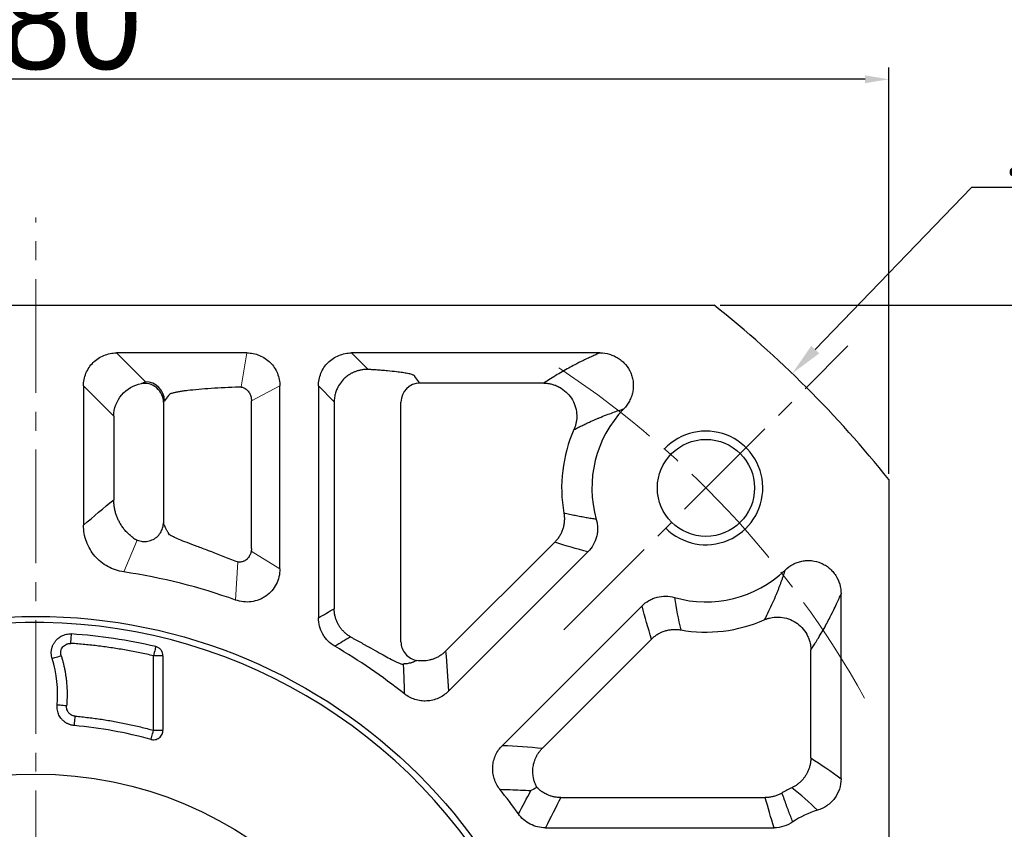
# Model space of a CAD drawing. Header units: millimetres. Extents: x 225 to 1476, y 239 to 1123.
# Tile 9 of 18: x 444 to 548, y 837 to 923. Entities that reach past the tile are written whole.
import ezdxf

# ---------------------------------------------------------------- set-up
doc = ezdxf.new("R2010")
doc.units = ezdxf.units.MM
doc.linetypes.add('点画线', pattern=[18, 12, -2, 2, -2])
for name, color, linetype, lineweight in [('7中心线层', 7, '点画线', 18), ('尺寸线', 1, 'Continuous', 18), ('标注线', 3, 'Continuous', 15), ('粗实线', 7, 'Continuous', 40), ('细实线', 211, 'Continuous', 18)]:
    doc.layers.add(name, color=color, linetype=linetype, lineweight=lineweight)
doc.styles.add('工程字', font='gbenor.shx', dxfattribs={"bigfont": 'gbcbig.shx'})
doc.dimstyles.new('ISO-25', dxfattribs={"dimtxt": 2.5, "dimasz": 2.5, "dimexe": 1.25, "dimexo": 0.625, "dimtad": 1, "dimtxsty": 'Standard', "dimcen": 2.5, "dimadec": 0, "dimazin": 0, "dimtfac": 1, "dimtmove": 0, "dimatfit": 3, "dimfxl": 1, "dimarcsym": 0})
doc.dimstyles.new('ISO-25-1', dxfattribs={"dimtxt": 9, "dimasz": 3.5, "dimexe": 1.25, "dimexo": 1, "dimgap": 1.5, "dimtad": 1, "dimtoh": 1, "dimtxsty": '工程字', "dimcen": 2, "dimadec": 0, "dimazin": 0, "dimtfac": 1, "dimtmove": 0, "dimatfit": 3, "dimfxl": 1, "dimarcsym": 0})

# ---------------------------------------------------------------- blocks, each defined once
blk = doc.blocks.new('*D93')
at = {"layer": 'Defpoints', "color": 0}
for p in [(517.03, 892.55), (517.03, 712.55), (569.46, 712.55)]:
    blk.add_point(p, dxfattribs=at)
at = {"layer": '标注线', "color": 0, "lineweight": -2}
for p, q in [((517.66, 892.55), (570.71, 892.55)), ((569.46, 890.05), (569.46, 715.05)), ((517.66, 712.55), (570.71, 712.55))]:
    blk.add_line(p, q, dxfattribs=at)
at = {"layer": '标注线', "color": 0}
for points in [[(569.88, 890.05), (569.04, 890.05), (569.46, 892.55)], [(569.04, 715.05), (569.88, 715.05), (569.46, 712.55)]]:
    blk.add_solid(points, dxfattribs=at)
at = {"layer": '标注线', "color": 0, "insert": (563.46, 802.55), "char_height": 10, "attachment_point": 5, "rotation": 90}
blk.add_mtext('180', dxfattribs=at)
blk = doc.blocks.new('*D95')
at = {"layer": 'Defpoints', "color": 0}
for p in [(521.28, 867.73), (369.61, 737.36)]:
    blk.add_point(p, dxfattribs=at)
at = {"layer": '标注线', "color": 0, "lineweight": -2}
for p, q in [((445.44, 800.55), (445.44, 804.55)), ((443.44, 802.55), (447.44, 802.55)), ((334.15, 706.88), (366.95, 735.08)), ((307.39, 706.88), (334.15, 706.88))]:
    blk.add_line(p, q, dxfattribs=at)
at = {"layer": '标注线', "color": 0}
blk.add_solid([(367.33, 734.64), (366.57, 735.52), (369.61, 737.36)], dxfattribs=at)
at = {"layer": '标注线', "color": 0, "insert": (317.52, 712.88), "char_height": 9, "attachment_point": 5, "style": '工程字'}
blk.add_mtext('∅200', dxfattribs=at)
blk = doc.blocks.new('*D96')
at = {"layer": 'Defpoints', "color": 0}
for p in [(525.26, 885.34), (365.63, 719.75)]:
    blk.add_point(p, dxfattribs=at)
at = {"layer": '尺寸线', "color": 0, "lineweight": -2}
for p, q in [((544.17, 904.96), (527.69, 887.86)), ((570.93, 904.96), (544.17, 904.96)), ((445.44, 800.55), (445.44, 804.55)), ((443.44, 802.55), (447.44, 802.55))]:
    blk.add_line(p, q, dxfattribs=at)
at = {"layer": '尺寸线', "color": 0}
blk.add_solid([(527.27, 888.26), (528.11, 887.46), (525.26, 885.34)], dxfattribs=at)
at = {"layer": '尺寸线', "color": 0, "lineweight": 25, "insert": (560.8, 910.96), "char_height": 9, "attachment_point": 5, "style": '工程字'}
blk.add_mtext('∅230{}{{\\H0.7x;}{}}', dxfattribs=at)
blk = doc.blocks.new('*D97')
at = {"layer": 'Defpoints', "color": 0}
for p in [(355.44, 916.4), (355.44, 874.13), (535.44, 874.13)]:
    blk.add_point(p, dxfattribs=at)
at = {"layer": '标注线', "color": 0, "lineweight": -2}
for p, q in [((355.44, 874.76), (355.44, 917.65)), ((535.44, 874.76), (535.44, 917.65)), ((532.94, 916.4), (357.94, 916.4))]:
    blk.add_line(p, q, dxfattribs=at)
at = {"layer": '标注线', "color": 0}
for points in [[(357.94, 916.82), (357.94, 915.99), (355.44, 916.4)], [(532.94, 915.99), (532.94, 916.82), (535.44, 916.4)]]:
    blk.add_solid(points, dxfattribs=at)
at = {"layer": '标注线', "color": 0, "insert": (445.44, 922.4), "char_height": 10, "attachment_point": 5}
blk.add_mtext('180', dxfattribs=at)
blk = doc.blocks.new('*D98')
at = {"layer": 'Defpoints', "color": 0}
for p in [(445.44, 901.79), (501.17, 746.82), (531.14, 716.85), (445.44, 703.3), (477.47, 683.02)]:
    blk.add_point(p, dxfattribs=at)
at = {"layer": '标注线', "color": 0, "lineweight": -2}
for p, q in [((531.59, 716.4), (533.83, 714.16)), ((445.44, 702.67), (445.44, 677.56))]:
    blk.add_line(p, q, dxfattribs=at)
blk.add_arc((445.44, 802.55), 123.74, 271.1576, 313.8424, dxfattribs=at)
at = {"layer": '标注线', "color": 0}
for points in [[(531.45, 713), (530.87, 713.6), (532.94, 715.05)], [(447.94, 679.25), (447.95, 678.41), (445.44, 678.81)]]:
    blk.add_solid(points, dxfattribs=at)
at = {"layer": '标注线', "color": 0, "insert": (499.42, 697.9), "char_height": 10, "attachment_point": 5, "rotation": 27.2834}
blk.add_mtext('45%%d', dxfattribs=at)

msp = doc.modelspace()

# ---------------------------------------------------------------- linework, layer by layer
at = {"layer": '7中心线层'}
for p, q in [((445.4449, 703.2975), (445.4449, 901.793)), ((501.1676, 858.268), (531.1435, 888.2439))]:
    msp.add_line(p, q, dxfattribs=at)
msp.add_arc((445.4449, 802.5452), 100, 29.009385, 57.167358, dxfattribs=at)
at = {"layer": '标注线'}
for p, q in [((467.7098, 887.5105), (467.111, 883.9133)), ((468.1975, 882.4691), (471.2013, 884.019)), ((454.7271, 864.3873), (456.1315, 867.754)), ((468.1726, 866.5809), (471.2013, 864.7044)), ((466.7561, 865.4352), (466.5324, 861.4172))]:
    msp.add_line(p, q, dxfattribs=at)
at = {"layer": '粗实线', "color": 0, "lineweight": 30}
for p, q in [((373.8558, 892.5452), (517.034, 892.5452)), ((535.4449, 874.1343), (535.4449, 730.9561))]:
    msp.add_line(p, q, dxfattribs=at)
for centre, radius in [((516.1556, 873.2559), 5.125), ((445.4449, 802.5452), 57.15), ((445.4449, 802.5452), 40.5)]:
    msp.add_circle(centre, radius, dxfattribs=at)
for radius, start, end in [(115, 38.49995, 51.50005), (56.5, 35.800973, 99.199034)]:
    msp.add_arc((445.4449, 802.5452), radius, start, end, dxfattribs=at)
at = {"layer": '细实线', "color": 0, "lineweight": -3}
for p, q in [((467.7098, 887.5105), (453.9711, 887.5105)), ((453.9711, 887.5105), (457.0229, 884.4587)), ((504.9669, 887.5105), (478.7623, 887.5105)), ((478.7623, 887.5105), (480.5085, 885.7642)), ((485.9717, 884.3188), (485.4448, 885.0219)), ((499.0374, 884.3188), (485.9717, 884.3188)), ((450.4796, 884.019), (450.4796, 869.3198)), ((450.4796, 884.019), (453.6713, 880.8274)), ((459.4449, 883.0266), (459.59, 883.1658)), ((471.2013, 864.7042), (471.2013, 884.019)), ((475.2708, 884.019), (475.2708, 859.5489)), ((475.2708, 884.019), (476.9359, 882.3539)), ((458.9153, 882.3037), (458.9153, 869.5791)), ((459.4448, 883.0266), (459.0201, 882.4636)), ((468.1975, 866.8681), (468.1975, 882.4691)), ((476.9359, 882.3539), (476.9359, 860.4964)), ((483.9744, 857.0022), (483.9744, 882.3237)), ((453.6713, 880.8274), (453.6713, 872.0138)), ((459.5696, 868.317), (459.4449, 868.4805)), ((488.6892, 856.0092), (500.1985, 867.5185)), ((488.9752, 851.7815), (503.7041, 866.5105)), ((530.4101, 842.55), (530.4101, 862.0657)), ((509.4101, 860.8045), (494.6812, 846.0755)), ((510.4181, 857.2988), (498.9088, 845.7895)), ((527.2185, 844.7425), (527.2185, 856.1378)), ((458.8656, 855.5274), (457.867, 855.5274)), ((457.867, 847.6627), (457.867, 855.5274)), ((458.8656, 855.5274), (458.8656, 847.6627)), ((457.867, 847.6627), (458.8656, 847.6627)), ((500.8354, 840.5628), (522.4128, 840.5628)), ((499.2151, 837.3711), (523.3446, 837.3711))]:
    msp.add_line(p, q, dxfattribs=at)
at = {"layer": '细实线', "color": 0, "lineweight": -3, "flags": 128}
for points in [[(449.1462, 856.8381), (449.1592, 857.0296), (449.1718, 857.2139), (449.1834, 857.3843), (449.1936, 857.5343), (449.2021, 857.6585), (449.2085, 857.7522), (449.2126, 857.8119), (449.2142, 857.8355)], [(458.0952, 856.5007), (458.0898, 856.4777), (458.0761, 856.4194), (458.0547, 856.328), (458.0263, 856.2068), (457.9919, 856.0603), (457.953, 855.8941), (457.9108, 855.7142), (457.867, 855.5274)], [(447.1702, 855.2443), (447.1941, 855.2518), (447.2521, 855.2699), (447.3422, 855.2981), (447.461, 855.3353), (447.6042, 855.3801), (447.7665, 855.4308), (447.9419, 855.4857), (448.124, 855.5427)], [(448.6951, 850.2405), (448.505, 850.2573), (448.3219, 850.2736), (448.1526, 850.2887), (448.0031, 850.3019), (447.8791, 850.3129), (447.7851, 850.3213), (447.7245, 850.3267), (447.6996, 850.3289)], [(449.513, 848.1612), (449.5152, 848.1861), (449.5206, 848.2467), (449.529, 848.3407), (449.54, 848.4647), (449.5534, 848.6141), (449.5685, 848.7835), (449.5848, 848.9665), (449.6018, 849.1566)], [(457.6017, 846.6992), (457.6084, 846.7233), (457.6245, 846.782), (457.6496, 846.873), (457.6826, 846.993), (457.7224, 847.1376), (457.7676, 847.3016), (457.8163, 847.4788), (457.867, 847.6627)]]:
    msp.add_lwpolyline(points, dxfattribs=at)
at = {"layer": '细实线', "color": 0, "lineweight": -3}
for centre, radius, start, end in [((457.0154, 882.454), 2.0048, 0.275169, 89.786099), ((485.9792, 882.3141), 2.0048, 90.213882, 179.72485), ((516.1556, 873.2559), 12.0348, 136.113492, 196.0261), ((516.1556, 873.2559), 15.2264, 156.139936, 190.084174), ((445.4449, 802.5452), 62.5348, 70.292821, 81.463873), ((516.1556, 873.2559), 12.0348, 253.973951, 313.880928), ((516.1556, 873.2559), 15.2264, 259.915869, 293.860082), ((445.4449, 802.5452), 55.4186, 76.804854, 86.100011), ((445.4449, 802.5452), 62.5348, 51.545288, 59.694646), ((435.0493, 851.4526), 12.7001, 354.923723, 17.370871), ((445.4449, 802.5452), 45.797, 74.606269, 84.903756), ((530.4449, 830.5452), 12.2264, 115.25676, 120.753017), ((445.4449, 802.5452), 62.5348, 35.474163, 38.454712), ((530.4449, 830.5452), 9.0348, 106.281799, 124.561128)]:
    msp.add_arc(centre, radius, start, end, dxfattribs=at)
at = {"layer": '细实线', "color": 0, "lineweight": -2}
msp.add_arc((516.1556, 873.2559), 6, 225.000055, 136.719135, dxfattribs=at)
at = {"layer": '细实线', "color": 0, "lineweight": -3}
for points, knots in [([(450.4796, 884.019), (450.4793, 884.2497), (450.5014, 884.4766), (450.5888, 884.9231), (450.6552, 885.145), (450.8295, 885.5685), (450.9363, 885.7693), (451.1891, 886.1492), (451.3365, 886.3292), (451.6588, 886.6517), (451.8346, 886.7963), (452.2165, 887.0514), (452.42, 887.1598), (452.8406, 887.3333), (453.0606, 887.3998), (453.5122, 887.4888), (453.7404, 887.5108), (453.9711, 887.5105)], [0, 0, 0, 0, 0.125, 0.125, 0.25, 0.25, 0.375, 0.375, 0.5, 0.5, 0.625, 0.625, 0.75, 0.75, 0.875, 0.875, 1, 1, 1, 1]), ([(467.7098, 887.5105), (467.9405, 887.5108), (468.1674, 887.4888), (468.6139, 887.4013), (468.8358, 887.3349), (469.2593, 887.1606), (469.4601, 887.0538), (469.84, 886.801), (470.02, 886.6536), (470.3425, 886.3314), (470.4871, 886.1555), (470.7422, 885.7736), (470.8506, 885.5701), (471.0241, 885.1495), (471.0906, 884.9295), (471.1796, 884.4779), (471.2016, 884.2497), (471.2013, 884.019)], [0, 0, 0, 0, 0.125, 0.125, 0.25, 0.25, 0.375, 0.375, 0.5, 0.5, 0.625, 0.625, 0.75, 0.75, 0.875, 0.875, 1, 1, 1, 1]), ([(475.2708, 884.019), (475.2704, 884.2497), (475.2925, 884.4766), (475.38, 884.9231), (475.4464, 885.145), (475.6206, 885.5685), (475.7275, 885.7693), (475.9803, 886.1492), (476.1277, 886.3292), (476.4499, 886.6517), (476.6258, 886.7963), (477.0077, 887.0514), (477.2112, 887.1598), (477.6318, 887.3333), (477.8517, 887.3998), (478.3033, 887.4888), (478.5316, 887.5108), (478.7623, 887.5105)], [0, 0, 0, 0, 0.125, 0.125, 0.25, 0.25, 0.375, 0.375, 0.5, 0.5, 0.625, 0.625, 0.75, 0.75, 0.875, 0.875, 1, 1, 1, 1]), ([(504.9668, 887.5111), (504.8535, 887.4625), (504.5994, 887.3536), (504.1917, 887.1724), (503.7201, 886.9559), (503.0712, 886.6456), (502.3813, 886.2958), (501.3917, 885.7637), (500.4798, 885.2312), (499.623, 884.698), (499.211, 884.4312), (499.0374, 884.3188)], [0, 0, 0, 0, 0.04588588, 0.10284505, 0.17088122, 0.24999778, 0.39498934, 0.49998328, 0.74998787, 0.89467027, 1, 1, 1, 1]), ([(504.9673, 887.5105), (505.3123, 887.5116), (505.6494, 887.4649), (506.1431, 887.3229), (506.306, 887.263), (506.617, 887.1223), (506.7666, 887.0411), (507.0536, 886.8571), (507.1921, 886.7533), (507.451, 886.5272), (507.5707, 886.4057), (507.9014, 886.0163), (508.0854, 885.7185), (508.2859, 885.2479), (508.3409, 885.0864), (508.4267, 884.7539), (508.4571, 884.583), (508.4917, 884.243), (508.4962, 884.0727), (508.4799, 883.731), (508.4587, 883.5586), (508.3921, 883.2225), (508.3468, 883.0582), (508.2327, 882.7367), (508.1633, 882.5786), (507.9224, 882.1225), (507.7219, 881.8467), (507.4819, 881.5988)], [0, 0, 0, 0, 0.125, 0.125, 0.1875, 0.1875, 0.25, 0.25, 0.3125, 0.3125, 0.375, 0.375, 0.5, 0.5, 0.5625, 0.5625, 0.625, 0.625, 0.6875, 0.6875, 0.75, 0.75, 0.8125, 0.8125, 0.875, 0.875, 1, 1, 1, 1]), ([(480.5085, 885.7642), (480.4429, 885.7648), (480.3134, 885.7658), (480.122, 885.7543), (479.937, 885.7342), (479.7592, 885.7056), (479.5893, 885.6697), (479.4278, 885.6275), (479.2751, 885.58), (479.1315, 885.5282), (478.9972, 885.4731), (478.8721, 885.4159), (478.7564, 885.3574), (478.6499, 885.2986), (478.5525, 885.2404), (478.4641, 885.1837), (478.3846, 885.1293), (478.3136, 885.078), (478.2511, 885.0305), (478.1969, 884.9874), (478.1507, 884.9493), (478.1125, 884.9165), (478.082, 884.8896), (478.0592, 884.869), (478.0438, 884.8548), (477.8706, 884.6943), (477.5632, 884.3419), (477.294, 883.8729), (477.1155, 883.4378), (477.0238, 883.1296), (476.9662, 882.8087), (476.9407, 882.5742), (476.9374, 882.4247), (476.9359, 882.3539)], [0, 0, 0, 0, 0.03681467, 0.07262378, 0.10732691, 0.14084227, 0.17310345, 0.20405635, 0.23365629, 0.26186542, 0.28865046, 0.31398091, 0.3378276, 0.36016168, 0.380954, 0.40017485, 0.417794, 0.43378094, 0.44810541, 0.46073798, 0.47164809, 0.4808076, 0.48819536, 0.49379484, 0.49759381, 0.49958415, 0.62243565, 0.74936269, 0.78859302, 0.87447606, 0.92047497, 0.96233571, 1, 1, 1, 1]), ([(485.4448, 885.0219), (485.4433, 885.0308), (485.4399, 885.051), (485.4156, 885.0851), (485.3639, 885.1267), (485.2696, 885.1756), (485.0709, 885.2486), (484.7178, 885.3355), (484.1616, 885.4313), (483.4715, 885.523), (482.7169, 885.6013), (481.9778, 885.6641), (481.4126, 885.7062), (480.932, 885.7385), (480.6363, 885.7565), (480.5085, 885.7642)], [0, 0, 0, 0, 0.03139653, 0.07185395, 0.12133299, 0.17980073, 0.24723564, 0.38545035, 0.50019506, 0.61409642, 0.75305258, 0.8344837, 0.90281553, 0.95800874, 1, 1, 1, 1]), ([(458.9153, 882.3037), (458.9141, 882.5563), (458.8629, 882.8331), (458.6272, 883.3665), (458.4415, 883.6206), (457.9721, 884.0182), (457.6907, 884.1597), (457.1252, 884.3051), (456.8431, 884.3105), (456.5932, 884.2706)], [0, 0, 0, 0, 0.25, 0.25, 0.5, 0.5, 0.75, 0.75, 1, 1, 1, 1]), ([(499.0374, 884.3188), (499.0924, 884.3179), (499.2039, 884.3158), (499.3727, 884.3026), (499.5447, 884.2811), (499.7193, 884.2503), (499.9643, 884.194), (500.297, 884.088), (500.8264, 883.844), (501.427, 883.4109), (501.9843, 882.747), (502.3661, 881.9692), (502.5107, 881.2865), (502.5286, 880.7637), (502.5066, 880.418), (502.4493, 880.0742), (502.3604, 879.7369), (502.2737, 879.5221), (502.2305, 879.4151)], [0, 0, 0, 0, 0.02390443, 0.04839792, 0.07347298, 0.09911888, 0.12532147, 0.18251064, 0.25025441, 0.37752122, 0.49986418, 0.6223631, 0.74947393, 0.79887206, 0.84900301, 0.89948705, 0.94994253, 1, 1, 1, 1]), ([(459.59, 883.1658), (459.5972, 883.1738), (459.6393, 883.2206), (459.8878, 883.2923), (460.2381, 883.3781), (460.6105, 883.4474), (461.0204, 883.5108), (461.6522, 883.5935), (462.5888, 883.6896), (463.9183, 883.7893), (465.3481, 883.8708), (466.3788, 883.9095), (466.8832, 883.9285)], [0, 0, 0, 0, 0.02399186, 0.13985025, 0.21859202, 0.29339468, 0.3642584, 0.43118363, 0.58214368, 0.72725978, 0.86654158, 1, 1, 1, 1]), ([(466.8832, 883.9285), (466.9099, 883.9288), (466.9697, 883.9296), (467.0693, 883.9212), (467.1902, 883.9001), (467.3259, 883.8594), (467.536, 883.7649), (467.7476, 883.6062), (467.9289, 883.3823), (468.0469, 883.1776), (468.1325, 882.9539), (468.1883, 882.7154), (468.1944, 882.5514), (468.1975, 882.4691)], [0, 0, 0, 0, 0.03837653, 0.08595624, 0.14290061, 0.21299936, 0.28553572, 0.46525359, 0.57064816, 0.67507405, 0.78194148, 0.89047955, 1, 1, 1, 1]), ([(502.2305, 879.4151), (502.3891, 879.4967), (502.6933, 879.6532), (503.1432, 879.8744), (503.562, 880.0734), (503.9484, 880.2508), (504.3001, 880.4071), (504.6151, 880.5429), (505.0577, 880.7289), (505.621, 880.9548), (506.3078, 881.2094), (506.9163, 881.4197), (507.3062, 881.5432), (507.4819, 881.5988)], [0, 0, 0, 0, 0.10417354, 0.19980515, 0.28689801, 0.36545575, 0.43548216, 0.49698098, 0.54995691, 0.69036522, 0.81216906, 0.91537253, 1, 1, 1, 1]), ([(455.7598, 867.958), (455.7028, 867.9999), (455.5884, 868.0839), (455.4235, 868.2193), (455.2633, 868.3619), (455.1089, 868.5119), (454.9607, 868.6688), (454.8191, 868.8324), (454.6846, 869.0021), (454.5575, 869.1775), (454.4383, 869.3581), (454.3272, 869.5434), (454.1992, 869.7793), (454.0615, 870.0732), (453.9255, 870.4321), (453.815, 870.8095), (453.7339, 871.2017), (453.6816, 871.6049), (453.6747, 871.8771), (453.6713, 872.0138)], [0, 0, 0, 0, 0.0447969, 0.08984828, 0.13511513, 0.18055723, 0.22613342, 0.27180179, 0.3175199, 0.36324502, 0.40893442, 0.45454554, 0.50003629, 0.57881508, 0.65989769, 0.74294507, 0.8275829, 0.91340859, 1, 1, 1, 1]), ([(455.7598, 867.958), (455.8801, 867.8741), (456.0183, 867.7976), (456.3289, 867.6763), (456.5014, 867.6317), (456.8688, 867.5917), (457.0637, 867.5966), (457.4529, 867.6662), (457.6468, 867.731), (458.0067, 867.9158), (458.1721, 868.0357), (458.4547, 868.3112), (458.5717, 868.4665), (458.7521, 868.788), (458.8156, 868.9539), (458.8966, 869.2763), (458.9142, 869.4328), (458.9153, 869.5791)], [0, 0, 0, 0, 0.125, 0.125, 0.25, 0.25, 0.375, 0.375, 0.5, 0.5, 0.625, 0.625, 0.75, 0.75, 0.875, 0.875, 1, 1, 1, 1]), ([(459.4318, 868.4966), (459.4103, 868.5304), (459.3671, 868.5982), (459.3024, 868.71), (459.2377, 868.8297), (459.1807, 868.9444), (459.1161, 869.0808), (459.0482, 869.2351), (458.9762, 869.4135), (458.9333, 869.5301), (458.9153, 869.5791)], [0, 0, 0, 0, 0.12497818, 0.24997825, 0.37499053, 0.50000686, 0.58100945, 0.7500059, 0.89498833, 1, 1, 1, 1]), ([(501.1644, 870.5899), (501.1744, 870.5271), (501.1946, 870.4009), (501.2118, 870.2088), (501.2191, 870.0141), (501.2153, 869.8175), (501.2003, 869.6201), (501.1739, 869.4226), (501.1362, 869.2262), (501.0871, 869.0318), (501.0269, 868.8404), (500.9559, 868.6529), (500.8744, 868.4702), (500.783, 868.2932), (500.6823, 868.1227), (500.5729, 867.9593), (500.4555, 867.8038), (500.3314, 867.6561), (500.2426, 867.5642), (500.1985, 867.5185)], [0, 0, 0, 0, 0.0569585, 0.11459531, 0.17283331, 0.23158999, 0.29077806, 0.35030614, 0.4100796, 0.47000141, 0.52997306, 0.58989558, 0.64967046, 0.70920067, 0.76839157, 0.8271518, 0.88539406, 0.94303583, 1, 1, 1, 1]), ([(504.5885, 869.9334), (504.4098, 869.961), (504.0468, 870.017), (503.4971, 870.1116), (502.9331, 870.2156), (502.3553, 870.3301), (501.7635, 870.4545), (501.3659, 870.5443), (501.1644, 870.5899)], [0, 0, 0, 0, 0.1546811, 0.31415652, 0.4784262, 0.64749006, 0.82134803, 1, 1, 1, 1]), ([(504.5885, 869.9334), (504.6748, 869.6337), (504.7198, 869.3293), (504.7267, 868.866), (504.7186, 868.7094), (504.6818, 868.4024), (504.6533, 868.2512), (504.5381, 867.8045), (504.4193, 867.5124), (504.1134, 866.9781), (503.9247, 866.7309), (503.7041, 866.5105)], [0, 0, 0, 0, 0.25, 0.25, 0.375, 0.375, 0.5, 0.5, 0.75, 0.75, 1, 1, 1, 1]), ([(454.7271, 864.3873), (454.4327, 864.4312), (454.1422, 864.5014), (453.5782, 864.6923), (453.3047, 864.8132), (452.7894, 865.0981), (452.546, 865.2622), (452.0883, 865.6341), (451.8735, 865.8432), (451.4902, 866.2892), (451.3192, 866.5278), (451.0191, 867.0369), (450.891, 867.3071), (450.6872, 867.8582), (450.61, 868.1416), (450.5057, 868.7246), (450.4794, 869.0222), (450.4796, 869.3198)], [0, 0, 0, 0, 0.125, 0.125, 0.25, 0.25, 0.375, 0.375, 0.5, 0.5, 0.625, 0.625, 0.75, 0.75, 0.875, 0.875, 1, 1, 1, 1]), ([(459.4448, 868.4805), (459.443, 868.4821), (459.4387, 868.4861), (459.4344, 868.4927), (459.4318, 868.4966)], [0, 0, 0, 0, 0.41677061, 1, 1, 1, 1]), ([(466.4791, 865.5135), (465.5107, 865.9005), (464.0507, 866.484), (462.4299, 867.0889), (461.3812, 867.4847), (460.5322, 867.819), (459.9353, 868.0911), (459.615, 868.2555), (459.5716, 868.3144), (459.5696, 868.317)], [0, 0, 0, 0, 0.28185424, 0.42497438, 0.56961051, 0.70966633, 0.85085627, 0.99332381, 1, 1, 1, 1]), ([(468.1975, 866.8681), (468.1967, 866.8298), (468.1952, 866.7535), (468.183, 866.6402), (468.1639, 866.5288), (468.1377, 866.4198), (468.1045, 866.3139), (468.0639, 866.208), (467.9994, 866.0744), (467.9098, 865.9324), (467.793, 865.7926), (467.707, 865.7138), (467.646, 865.6648), (467.6042, 865.6334), (467.5345, 865.5869), (467.4348, 865.5319), (467.3031, 865.4772), (467.1381, 865.4338), (466.9406, 865.4154), (466.7127, 865.4328), (466.5603, 865.4855), (466.4791, 865.5135)], [0, 0, 0, 0, 0.04253073, 0.08472424, 0.12660248, 0.1681743, 0.20943856, 0.25038741, 0.29477948, 0.37545597, 0.43864817, 0.50079319, 0.50835879, 0.52849504, 0.56089603, 0.60507811, 0.66069634, 0.72764729, 0.80614853, 0.89670542, 1, 1, 1, 1]), ([(524.4974, 864.5812), (524.7453, 864.8213), (525.0205, 865.0216), (525.4747, 865.262), (525.6336, 865.3319), (525.9554, 865.4464), (526.1195, 865.4918), (526.4539, 865.5584), (526.6257, 865.5798), (526.9692, 865.5966), (527.1398, 865.5922), (527.6483, 865.541), (527.9876, 865.4541), (528.4587, 865.2539), (528.6103, 865.1757), (528.9027, 864.9956), (529.0433, 864.8934), (529.3041, 864.6724), (529.4255, 864.5527), (529.6508, 864.2952), (529.7552, 864.1562), (530.0329, 863.7235), (530.1745, 863.4104), (530.3648, 862.7489), (530.4115, 862.411), (530.4101, 862.0657)], [0, 0, 0, 0, 0.125, 0.125, 0.1875, 0.1875, 0.25, 0.25, 0.3125, 0.3125, 0.375, 0.375, 0.5, 0.5, 0.5625, 0.5625, 0.625, 0.625, 0.6875, 0.6875, 0.75, 0.75, 0.875, 0.875, 1, 1, 1, 1]), ([(471.2013, 864.7042), (471.2018, 864.4226), (471.1695, 864.1467), (471.0405, 863.6055), (470.9422, 863.3388), (470.6889, 862.8445), (470.5317, 862.6113), (470.1642, 862.1882), (469.958, 862.0021), (469.6156, 861.7605), (469.4952, 861.686), (469.2491, 861.5537), (469.1229, 861.4954), (468.7349, 861.3438), (468.4598, 861.2731), (467.9072, 861.2006), (467.6294, 861.1975), (467.0705, 861.2584), (466.7973, 861.3217), (466.5324, 861.4172)], [0, 0, 0, 0, 0.125, 0.125, 0.25, 0.25, 0.375, 0.375, 0.5, 0.5, 0.5625, 0.5625, 0.625, 0.625, 0.75, 0.75, 0.875, 0.875, 1, 1, 1, 1]), ([(524.4981, 864.5811), (524.4647, 864.4749), (524.3969, 864.2595), (524.2917, 863.9419), (524.1821, 863.6222), (524.0678, 863.3012), (523.9488, 862.9787), (523.8251, 862.6548), (523.6966, 862.3294), (523.4849, 861.8103), (523.1779, 861.101), (522.7621, 860.2081), (522.4668, 859.6291), (522.3147, 859.3308)], [0, 0, 0, 0, 0.05093597, 0.10339114, 0.15736615, 0.21286157, 0.26987792, 0.32841568, 0.38847526, 0.45005705, 0.62191228, 0.80522503, 1, 1, 1, 1]), ([(509.4101, 860.8045), (509.6306, 861.0251), (509.875, 861.2119), (510.277, 861.4424), (510.4179, 861.5111), (510.7044, 861.6277), (510.8504, 861.6761), (511.297, 861.7916), (511.6101, 861.8292), (512.2257, 861.8204), (512.5333, 861.7751), (512.8331, 861.6889)], [0, 0, 0, 0, 0.25, 0.25, 0.375, 0.375, 0.5, 0.5, 0.75, 0.75, 1, 1, 1, 1]), ([(527.2185, 856.1378), (527.2887, 856.246), (527.4479, 856.4913), (527.7145, 856.9112), (528.1774, 857.6595), (528.6631, 858.4916), (529.195, 859.481), (529.5698, 860.2198), (529.921, 860.9594), (530.1861, 861.5449), (530.3423, 861.908), (530.4101, 862.0657)], [0, 0, 0, 0, 0.06585399, 0.14919113, 0.25001226, 0.5000169, 0.60504484, 0.75000244, 0.85259394, 0.93592371, 1, 1, 1, 1]), ([(478.6582, 857.5283), (478.6047, 857.5603), (478.4983, 857.6242), (478.3458, 857.7304), (478.1999, 857.8431), (478.0616, 857.9622), (477.9312, 858.0869), (477.809, 858.2165), (477.6954, 858.3502), (477.5903, 858.4871), (477.494, 858.6266), (477.3713, 858.8244), (477.234, 859.0892), (477.1015, 859.4288), (477.0067, 859.7801), (476.9473, 860.1373), (476.9397, 860.3772), (476.9359, 860.4964)], [0, 0, 0, 0, 0.05302011, 0.10556537, 0.15755891, 0.20892565, 0.25959324, 0.30949287, 0.35855999, 0.40673499, 0.45396372, 0.50019793, 0.60088427, 0.70165518, 0.80206076, 0.9016516, 1, 1, 1, 1]), ([(477.0004, 856.5345), (476.7359, 856.689), (476.4971, 856.874), (476.1764, 857.1965), (476.0752, 857.3125), (475.8909, 857.5543), (475.8074, 857.6802), (475.5821, 858.0731), (475.4645, 858.3595), (475.3099, 858.9436), (475.2707, 859.2426), (475.2708, 859.5489)], [0, 0, 0, 0, 0.25, 0.25, 0.375, 0.375, 0.5, 0.5, 0.75, 0.75, 1, 1, 1, 1]), ([(522.3147, 859.3308), (522.3582, 859.3492), (522.4462, 859.3864), (522.5824, 859.4359), (522.7198, 859.48), (522.9066, 859.5312), (523.3297, 859.6197), (524.0152, 859.6476), (524.8694, 859.4663), (525.6476, 859.0842), (526.3112, 858.5265), (526.7339, 857.9401), (526.9814, 857.413), (527.1023, 857.0432), (527.1735, 856.7056), (527.2108, 856.4189), (527.216, 856.2302), (527.2185, 856.1378)], [0, 0, 0, 0, 0.02053089, 0.04150111, 0.06290655, 0.08314186, 0.12555981, 0.25040648, 0.37748416, 0.50035896, 0.62252564, 0.74972979, 0.81018156, 0.87471606, 0.91806169, 0.95983954, 1, 1, 1, 1]), ([(510.4181, 857.2988), (510.4638, 857.343), (510.5558, 857.4318), (510.7035, 857.5559), (510.8589, 857.6733), (511.0223, 857.7827), (511.1929, 857.8834), (511.3698, 857.9748), (511.5525, 858.0562), (511.74, 858.1273), (511.9315, 858.1875), (512.1259, 858.2365), (512.3223, 858.2743), (512.5197, 858.3007), (512.7172, 858.3157), (512.9137, 858.3195), (513.1084, 858.3122), (513.3006, 858.295), (513.4268, 858.2748), (513.4895, 858.2647)], [0, 0, 0, 0, 0.0569642, 0.11460601, 0.1728483, 0.23160855, 0.29079947, 0.35032969, 0.41010458, 0.4700271, 0.52999876, 0.58992056, 0.64969401, 0.70922207, 0.76841012, 0.82716677, 0.88540475, 0.94304154, 1, 1, 1, 1]), ([(447.1702, 855.2443), (447.1566, 855.2913), (447.1294, 855.3855), (447.1018, 855.5306), (447.0841, 855.6776), (447.0777, 855.8253), (447.082, 855.9724), (447.097, 856.1175), (447.1221, 856.2592), (447.1566, 856.3963), (447.1997, 856.5278), (447.2504, 856.6528), (447.3076, 856.7707), (447.37, 856.8808), (447.4367, 856.983), (447.5217, 857.0976), (447.6343, 857.2275), (447.7862, 857.3709), (447.9676, 857.5081), (448.1779, 857.6311), (448.4141, 857.7323), (448.6708, 857.8036), (448.9404, 857.8431), (449.1228, 857.838), (449.2142, 857.8355)], [0, 0, 0, 0, 0.03779016, 0.07584861, 0.11402646, 0.15216944, 0.19012094, 0.22772512, 0.26483006, 0.30129062, 0.33697094, 0.37174657, 0.40550593, 0.43815135, 0.46959954, 0.49978146, 0.54841046, 0.60228143, 0.66097619, 0.72389457, 0.79025239, 0.8591036, 0.9293881, 1, 1, 1, 1]), ([(478.6582, 857.5283), (478.3801, 857.3627), (477.8272, 857.0335), (477.275, 856.7002), (477.0004, 856.5345)], [0, 0, 0, 0, 0.50295526, 1, 1, 1, 1]), ([(478.6582, 857.5283), (478.7544, 857.4759), (478.9465, 857.3714), (479.2274, 857.2176), (479.502, 857.0664), (479.77, 856.9182), (480.0315, 856.773), (480.2865, 856.6308), (480.5351, 856.4919), (481.0219, 856.2193), (481.7, 855.8381), (482.4898, 855.3993), (483.1484, 855.0475), (483.5638, 854.846), (483.8132, 854.7409), (483.9552, 854.6893), (484.0695, 854.6581), (484.1586, 854.6456), (484.195, 854.6545), (484.2132, 854.6589)], [0, 0, 0, 0, 0.03177884, 0.06340817, 0.09490792, 0.12629825, 0.15759952, 0.18883226, 0.22001714, 0.25117494, 0.37671495, 0.49983879, 0.624614, 0.74874414, 0.7997141, 0.85018119, 0.90028717, 0.95017748, 1, 1, 1, 1]), ([(448.124, 855.5427), (448.1152, 855.574), (448.0976, 855.6365), (448.0831, 855.7328), (448.0773, 855.8297), (448.0809, 855.9265), (448.0932, 856.0216), (448.1188, 856.1317), (448.1746, 856.2838), (448.3258, 856.5343), (448.5472, 856.706), (448.7713, 856.795), (448.8941, 856.8269), (449.0296, 856.8424), (449.1106, 856.8394), (449.1462, 856.8381)], [0, 0, 0, 0, 0.05040645, 0.10058563, 0.15063478, 0.20062075, 0.25058991, 0.29898795, 0.37566462, 0.50071535, 0.74914836, 0.7893403, 0.87449752, 0.94482393, 1, 1, 1, 1]), ([(457.867, 855.5274), (457.6276, 855.5825), (457.1491, 855.6928), (456.4288, 855.8458), (455.7072, 855.9896), (454.9841, 856.1235), (454.2595, 856.2475), (453.5335, 856.3616), (452.8059, 856.466), (452.0769, 856.5604), (451.3464, 856.6451), (450.6144, 856.7197), (449.881, 856.7852), (449.3912, 856.8205), (449.1462, 856.8381)], [0, 0, 0, 0, 0.08347318, 0.16687013, 0.25020605, 0.33349616, 0.41675572, 0.5, 0.58324428, 0.66650384, 0.74979395, 0.83312987, 0.91652682, 1, 1, 1, 1]), ([(458.8656, 855.5274), (458.8656, 855.6309), (458.849, 855.7402), (458.777, 855.9536), (458.7214, 856.0572), (458.5775, 856.239), (458.4894, 856.3169), (458.2984, 856.4359), (458.1958, 856.4769), (458.0952, 856.5007)], [0, 0, 0, 0, 0.25, 0.25, 0.5, 0.5, 0.75, 0.75, 1, 1, 1, 1]), ([(483.9744, 857.0022), (483.9766, 856.5409), (484.145, 856.0813), (484.4422, 855.7267), (484.7442, 855.3666), (485.1768, 855.1178), (485.6399, 855.0379)], [0.007829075, 0.007829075, 0.007829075, 0.007829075, 0.5, 0.5, 0.5, 1, 1, 1, 1]), ([(448.124, 855.5427), (448.1612, 855.4202), (448.2356, 855.1755), (448.3341, 854.8048), (448.4228, 854.4322), (448.5008, 854.0573), (448.5684, 853.6803), (448.6254, 853.301), (448.6834, 852.8247), (448.7312, 852.2512), (448.7535, 851.5809), (448.7451, 850.9099), (448.7117, 850.4638), (448.6951, 850.2405)], [0, 0, 0, 0, 0.07155866, 0.14298134, 0.21432398, 0.28564269, 0.35699366, 0.42843297, 0.50001652, 0.62514378, 0.74998282, 0.87483461, 1, 1, 1, 1]), ([(485.6399, 855.0379), (485.5899, 855.0127), (485.4929, 854.9637), (485.3517, 854.9012), (485.2193, 854.8483), (485.0957, 854.8046), (484.936, 854.7552), (484.7439, 854.7096), (484.5237, 854.677), (484.3839, 854.6746), (484.3174, 854.6735)], [0, 0, 0, 0, 0.11306313, 0.21959326, 0.31959027, 0.41305454, 0.49998695, 0.68185976, 0.84852931, 1, 1, 1, 1]), ([(488.6892, 856.0092), (488.6425, 855.9642), (488.5496, 855.8747), (488.4017, 855.7509), (488.2493, 855.636), (488.0927, 855.531), (487.9332, 855.4359), (487.7717, 855.3509), (487.6093, 855.2758), (487.447, 855.2104), (487.2336, 855.1366), (486.9642, 855.0645), (486.6353, 855.009), (486.302, 854.9857), (485.9686, 854.992), (485.7492, 855.0227), (485.6399, 855.0379)], [0, 0, 0, 0, 0.05848651, 0.11653966, 0.1740176, 0.23078257, 0.2867024, 0.34165177, 0.39551333, 0.44817855, 0.49954838, 0.59926272, 0.69961697, 0.80016056, 0.90043775, 1, 1, 1, 1]), ([(484.2132, 854.6589), (484.2369, 854.1325), (484.2839, 853.09), (484.3181, 852.0374), (484.335, 851.5162)], [0, 0, 0, 0, 0.50485221, 1, 1, 1, 1]), ([(488.9752, 851.7815), (488.6739, 851.4802), (488.3174, 851.2339), (487.7355, 850.9725), (487.5329, 850.903), (487.1232, 850.8032), (486.9155, 850.7722), (486.4942, 850.7483), (486.2799, 850.7558), (485.8625, 850.809), (485.6573, 850.8542), (485.0524, 851.0467), (484.6686, 851.2512), (484.335, 851.5162)], [0, 0, 0, 0, 0.25, 0.25, 0.375, 0.375, 0.5, 0.5, 0.625, 0.625, 0.75, 0.75, 1, 1, 1, 1]), ([(449.513, 848.1612), (449.4672, 848.1662), (449.3757, 848.1762), (449.2401, 848.2033), (449.1071, 848.2389), (448.9776, 848.2834), (448.8525, 848.3361), (448.7329, 848.3964), (448.6193, 848.4634), (448.5125, 848.5362), (448.4128, 848.6139), (448.3205, 848.6956), (448.2358, 848.7803), (448.1312, 848.8981), (448.0112, 849.0599), (447.8877, 849.2775), (447.7886, 849.5194), (447.721, 849.7803), (447.6863, 850.0531), (447.6952, 850.2368), (447.6996, 850.3289)], [0, 0, 0, 0, 0.04401419, 0.08806142, 0.13199444, 0.1756658, 0.21893037, 0.26164773, 0.30368437, 0.34491558, 0.38522702, 0.42451581, 0.46269132, 0.49967551, 0.5750843, 0.65487852, 0.73828238, 0.82434181, 0.91196765, 1, 1, 1, 1]), ([(449.6018, 849.1566), (449.5681, 849.1606), (449.491, 849.1697), (449.3644, 849.2037), (449.2011, 849.2728), (449.0483, 849.378), (448.9169, 849.5124), (448.8126, 849.6613), (448.7323, 849.8442), (448.6885, 850.0461), (448.6929, 850.1774), (448.6951, 850.2405)], [0, 0, 0, 0, 0.06491544, 0.14832499, 0.24989747, 0.40331615, 0.49959657, 0.60855343, 0.74939152, 0.87949219, 1, 1, 1, 1]), ([(449.6018, 849.1566), (449.8348, 849.1348), (450.3008, 849.0912), (450.998, 849.0127), (451.6934, 848.9246), (452.3869, 848.8259), (453.0786, 848.7169), (453.7683, 848.5976), (454.4563, 848.4679), (455.1423, 848.3279), (455.8265, 848.1775), (456.5087, 848.0167), (457.1893, 847.8462), (457.641, 847.7239), (457.867, 847.6627)], [0, 0, 0, 0, 0.08350503, 0.16691648, 0.250253, 0.33353327, 0.41677602, 0.5, 0.58322398, 0.66646673, 0.749747, 0.83308352, 0.91649497, 1, 1, 1, 1]), ([(457.6017, 846.6992), (457.7292, 846.6644), (457.8778, 846.6521), (458.1839, 846.7039), (458.34, 846.7691), (458.6022, 846.969), (458.7065, 847.1022), (458.8376, 847.3838), (458.8653, 847.5305), (458.8656, 847.6627)], [0, 0, 0, 0, 0.25, 0.25, 0.5, 0.5, 0.75, 0.75, 1, 1, 1, 1]), ([(494.4158, 841.4353), (494.1503, 841.7696), (493.946, 842.1526), (493.7527, 842.7618), (493.7069, 842.9714), (493.6547, 843.3906), (493.6479, 843.6009), (493.6727, 844.0229), (493.705, 844.2353), (493.8062, 844.6445), (493.875, 844.8435), (494.0496, 845.2299), (494.1551, 845.416), (494.3951, 845.7624), (494.5302, 845.9246), (494.6812, 846.0755)], [0, 0, 0, 0, 0.25, 0.25, 0.375, 0.375, 0.5, 0.5, 0.625, 0.625, 0.75, 0.75, 0.875, 0.875, 1, 1, 1, 1]), ([(498.3234, 841.6305), (498.295, 841.684), (498.2378, 841.7918), (498.1623, 841.96), (498.0943, 842.134), (498.0352, 842.3135), (497.9854, 842.4977), (497.9232, 842.7897), (497.8753, 843.2277), (497.9001, 843.7035), (497.9736, 844.1028), (498.0551, 844.3996), (498.1662, 844.6969), (498.3075, 844.9901), (498.4791, 845.2735), (498.6778, 845.5441), (498.8317, 845.7076), (498.9088, 845.7895)], [0, 0, 0, 0, 0.04038344, 0.08134361, 0.12283493, 0.16480763, 0.20720797, 0.24997858, 0.36365209, 0.49969652, 0.56556862, 0.63393544, 0.70446732, 0.77678202, 0.85045261, 0.92501863, 1, 1, 1, 1]), ([(527.2185, 844.7425), (527.2175, 844.6813), (527.2154, 844.559), (527.2, 844.3762), (527.1758, 844.1949), (527.1421, 844.0158), (527.0993, 843.8397), (527.0479, 843.6674), (526.9882, 843.4995), (526.9208, 843.3366), (526.8462, 843.1792), (526.765, 843.0278), (526.6528, 842.8413), (526.4995, 842.6222), (526.2932, 842.3779), (526.0607, 842.1492), (525.8037, 841.941), (525.5266, 841.7546), (525.3278, 841.6535), (525.2282, 841.6028)], [0, 0, 0, 0, 0.04681982, 0.09360783, 0.14028452, 0.186771, 0.23298968, 0.27886504, 0.3243242, 0.36929759, 0.41371942, 0.45752812, 0.5006667, 0.58022482, 0.66179688, 0.74499996, 0.82940892, 0.91456724, 1, 1, 1, 1]), ([(530.4101, 842.55), (530.4102, 842.1743), (530.3515, 841.8086), (530.1162, 841.0973), (529.9439, 840.7671), (529.608, 840.3184), (529.4833, 840.1775), (529.2161, 839.9205), (529.0727, 839.8031), (528.7659, 839.591), (528.6026, 839.4966), (528.2664, 839.3367), (528.0922, 839.2703), (527.9119, 839.2177)], [0, 0, 0, 0, 0.25, 0.25, 0.5, 0.5, 0.625, 0.625, 0.75, 0.75, 0.875, 0.875, 1, 1, 1, 1]), ([(500.8354, 840.5628), (500.7759, 840.5637), (500.657, 840.5657), (500.4794, 840.58), (500.3035, 840.6026), (500.1301, 840.6341), (499.9598, 840.6738), (499.7932, 840.7216), (499.6308, 840.7769), (499.3783, 840.8768), (499.0692, 841.0332), (498.7439, 841.2528), (498.5042, 841.4502), (498.3773, 841.5767), (498.3234, 841.6304)], [0, 0, 0, 0, 0.06374332, 0.12729711, 0.19056275, 0.25344364, 0.31584599, 0.37767957, 0.43885837, 0.49930116, 0.66831924, 0.8082044, 0.91863346, 1, 1, 1, 1]), ([(494.4158, 841.4353), (494.7774, 841.4238), (495.5054, 841.4004), (496.599, 841.3576), (497.3291, 841.3239), (497.6966, 841.307)], [0, 0, 0, 0, 0.32883467, 0.662168, 1, 1, 1, 1]), ([(524.1931, 841.0523), (524.1395, 841.0216), (524.032, 840.96), (523.8645, 840.8784), (523.6925, 840.805), (523.5161, 840.7408), (523.3364, 840.6861), (523.1539, 840.6412), (522.9695, 840.6062), (522.7841, 840.5813), (522.5984, 840.5658), (522.4746, 840.5638), (522.4128, 840.5628)], [0, 0, 0, 0, 0.09913901, 0.19884794, 0.29898872, 0.39941959, 0.49999629, 0.60057329, 0.70100505, 0.80114731, 0.90085832, 1, 1, 1, 1]), ([(525.3196, 837.9856), (525.2453, 838.1724), (525.0935, 838.554), (524.8703, 839.1415), (524.6448, 839.7549), (524.4174, 840.3944), (524.2688, 840.8304), (524.1931, 841.0523)], [0, 0, 0, 0, 0.18446213, 0.37669325, 0.57669331, 0.78446225, 1, 1, 1, 1]), ([(499.2151, 837.3711), (498.9358, 837.371), (498.6621, 837.4038), (498.1254, 837.5332), (497.8611, 837.6314), (497.3713, 837.8837), (497.1402, 838.0398), (496.7199, 838.4041), (496.5338, 838.6088), (496.3718, 838.8364)], [0, 0, 0, 0, 0.25, 0.25, 0.5, 0.5, 0.75, 0.75, 1, 1, 1, 1]), ([(525.3196, 837.9856), (525.0303, 837.7861), (524.7122, 837.6315), (524.0423, 837.4234), (523.696, 837.371), (523.3446, 837.3711)], [0, 0, 0, 0, 0.5, 0.5, 1, 1, 1, 1])]:
    msp.add_open_spline(points, degree=3, knots=knots, dxfattribs=at)
for points in [[(453.6713, 880.8274), (453.6759, 882.5123), (454.9313, 883.9916), (456.5932, 884.2706)], [(456.5932, 884.2706), (456.7351, 884.3483), (456.879, 884.4113), (457.0229, 884.4587)], [(459.0201, 882.4636), (458.985, 882.4167), (458.9499, 882.3632), (458.9153, 882.3037)], [(450.4796, 869.3198), (451.5434, 870.2359), (452.6073, 871.1332), (453.6713, 872.0138)], [(503.7041, 866.5105), (502.5086, 866.8194), (501.3431, 867.1585), (500.1985, 867.5185)], [(512.8331, 861.6889), (513.0067, 860.5322), (513.2312, 859.3913), (513.4895, 858.2647)], [(475.2708, 859.5489), (475.8258, 859.8674), (476.3809, 860.1832), (476.9359, 860.4964)], [(510.4181, 857.2988), (510.0581, 858.4435), (509.719, 859.609), (509.4101, 860.8045)], [(488.6892, 856.0092), (488.7979, 854.6132), (488.8938, 853.2046), (488.9752, 851.7815)], [(484.3174, 854.6734), (484.3113, 854.6481), (484.2768, 854.6413), (484.2132, 854.6589)], [(494.6812, 846.0755), (496.1042, 845.9942), (497.5129, 845.8982), (498.9088, 845.7895)], [(527.2185, 844.7425), (528.2825, 844.068), (529.3465, 843.3474), (530.4101, 842.55)], [(498.3234, 841.6304), (498.1069, 841.5169), (497.8976, 841.4096), (497.6966, 841.307)], [(527.9119, 839.2177), (527.0608, 840.0771), (526.1574, 840.8647), (525.2282, 841.6028)], [(496.3718, 838.8364), (496.8187, 839.6592), (497.2602, 840.4828), (497.6966, 841.307)], [(500.8354, 840.5628), (500.3032, 839.4989), (499.7634, 838.435), (499.2151, 837.3711)], [(523.3446, 837.3711), (523.0136, 838.435), (522.7054, 839.4989), (522.4128, 840.5628)]]:
    msp.add_open_spline(points, degree=3, dxfattribs=at)

# ---------------------------------------------------------------- dimensions: what is measured, and where the dimension line sits
at = {"layer": '尺寸线', "lineweight": 25}
dim = msp.add_diameter_dim_2p(p1=(365.6325, 719.7504), p2=(525.2573, 885.34), text='<>{}{{\\H0.7x;}{}}', dimstyle='ISO-25-1', override={"dimtoh": 40, "dimlfac": 1, "dimse1": 1, "dimsd1": 1, "dimtix": 0, "dimtofl": 0, "dimatfit": 0}, dxfattribs=at)
dim.commit()
dim.dimension.update_dxf_attribs({"geometry": '*D96', "text_midpoint": (560.804, 904.9644), "dimtype": 163})
at = {"layer": '标注线'}
dim = msp.add_linear_dim(base=(355.4449, 916.4041), p1=(535.4449, 874.1343), p2=(355.4449, 874.1343), dimstyle='ISO-25', override={"dimtxt": 10, "dimgap": 1}, dxfattribs=at)
dim.commit()
dim.dimension.update_dxf_attribs({"geometry": '*D97', "text_midpoint": (445.4449, 916.4041), "dimtype": 160})
dim = msp.add_angular_dim_2l(base=(477.4711, 683.0217), line1=((445.4449, 703.2975), (445.4449, 901.793)), line2=((501.1676, 746.8225), (531.1435, 716.8466)), dimstyle='ISO-25', override={"dimtxt": 10, "dimgap": 1}, dxfattribs=at)
dim.commit()
dim.dimension.update_dxf_attribs({"geometry": '*D98', "text_midpoint": (502.1663, 692.5715), "dimtype": 162})
dim = msp.add_linear_dim(base=(569.4611, 712.5452), p1=(517.034, 892.5452), p2=(517.034, 712.5452), angle=270, dimstyle='ISO-25', override={"dimtxt": 10, "dimgap": 1}, dxfattribs=at)
dim.commit()
dim.dimension.update_dxf_attribs({"geometry": '*D93', "text_midpoint": (563.4611, 802.5452)})
dim = msp.add_diameter_dim_2p(p1=(521.2817, 867.7278), p2=(369.608, 737.3627), dimstyle='ISO-25-1', override={"dimtxsty": '工程字', "dimse2": 1, "dimsd2": 1, "dimtofl": 0, "dimatfit": 0}, dxfattribs=at)
dim.commit()
dim.dimension.update_dxf_attribs({"geometry": '*D95', "text_midpoint": (317.5166, 706.8826), "dimtype": 163})

doc.saveas('drawing.dxf')
